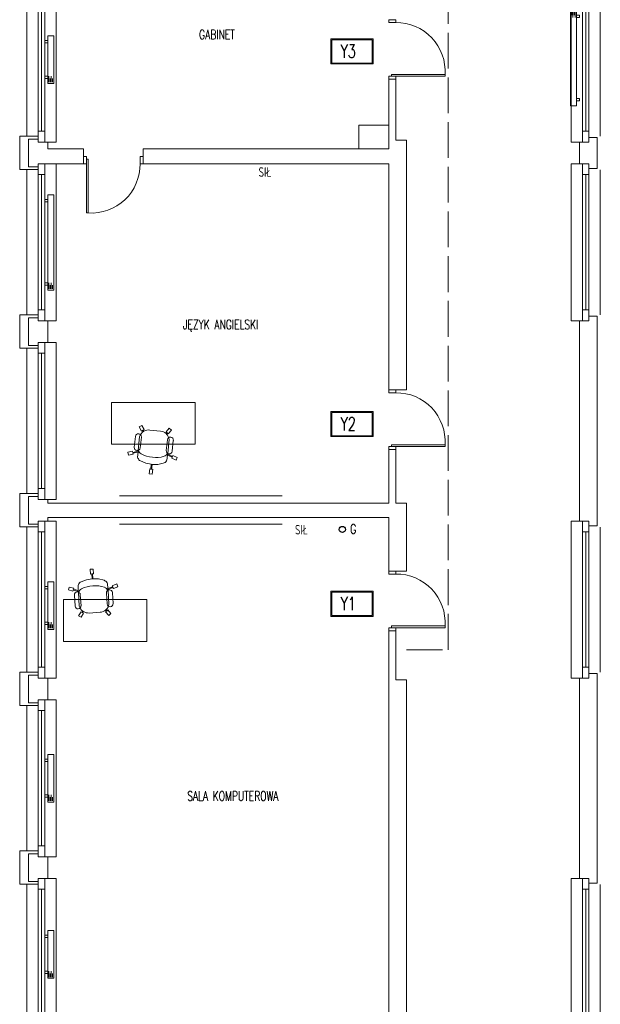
# Model space of a CAD drawing. Header units: millimetres. Extents: x -20020 to 55682, y 3351 to 17623.
# Tile 41 of 49: x 23316 to 24290, y 10370 to 12022. Entities that reach past the tile are written whole.
import ezdxf

# ---------------------------------------------------------------- set-up
doc = ezdxf.new("R2010")
doc.units = ezdxf.units.MM
doc.linetypes.add('ACAD_ISO02W100', pattern=[15, 12, -3])
doc.layers.get('0').update_dxf_attribs({"color": 252, "lineweight": 9})
for name, color, linetype, lineweight in [('0 - przerywana', 252, 'ACAD_ISO02W100', 9), ('0- stolarka', 252, 'Continuous', 9), ('0- widokowe', 252, 'Continuous', 9), ('000 STOLARKA', 252, 'Continuous', 9), ('000- DODATKI', 252, 'Continuous', 9), ('000- ŚCIANY', 252, 'Continuous', 9), ('000-NUMERY SALI', 252, 'Continuous', 9), ('Grzejniki CO na rzucie', 252, 'Continuous', 9), ('PIK_09_MEBLE', 252, 'Continuous', 9)]:
    doc.layers.add(name, color=color, linetype=linetype, lineweight=lineweight)
doc.styles.get("Standard").update_dxf_attribs({"font": 'romans.shx', "width": 0.7})

# ---------------------------------------------------------------- blocks, each defined once
blk = doc.blocks.new('d90')
at = {"layer": '0- stolarka'}
for points in [[(-270.5, 3071.8), (-270.5, 3161.8), (-267.5, 3161.8), (-267.5, 3071.8), (-270.5, 3071.8)], [(-275.5, 3079.3), (-270.5, 3079.3), (-270.5, 3067.3), (-275.5, 3067.3), (-275.5, 3079.3)], [(-180.5, 3079.3), (-175.5, 3079.3), (-175.5, 3067.3), (-180.5, 3067.3), (-180.5, 3079.3)]]:
    blk.add_lwpolyline(points, dxfattribs=at)
blk.add_lwpolyline([(-180.5, 3079.3, 0.437586), (-267.5, 3161.8, 1.233982)], format="xyb", dxfattribs=at)
blk = doc.blocks.new('OKNO 02')
at = {"layer": '0- stolarka'}
for points in [[(-795.8, 4074.8), (-532.4, 4074.8), (-532.4, 4085.8), (-795.8, 4085.8), (-795.8, 4074.8)], [(-777.7, 4074.8), (-777.7, 4085.8)], [(-550.6, 4080.3), (-777.7, 4080.3)], [(-550.6, 4074.8), (-550.6, 4085.8)]]:
    blk.add_lwpolyline(points, dxfattribs=at)
at = {"layer": '0- widokowe'}
for points in [[(-532.4, 4104.8), (-795.8, 4104.8)], [(-795.8, 4085.8), (-795.8, 4104.8)], [(-532.4, 4085.8), (-532.4, 4104.8)], [(-542.4, 4055.8), (-542.4, 4055.8), (-785.8, 4055.8), (-785.8, 4055.8)]]:
    blk.add_lwpolyline(points, dxfattribs=at)
blk = doc.blocks.new('INNY_P_ALH_LEFT_P_90_80_80_30_10')
for p, q in [((-380, -70), (-280, -70)), ((-380, -90), (-320, -90)), ((-380, -110), (-280, -110)), ((-380, -130), (-320, -130))]:
    blk.add_line(p, q)
for points in [[(-320, -50), (-320, 0), (-280, 0), (-280, -50)], [(280, -50), (280, 0), (320, 0), (320, -50)], [(-400, -150), (400, -150), (400, -50), (-400, -50), (-400, -150)]]:
    blk.add_lwpolyline(points)
blk = doc.blocks.new('Z$W@#14095')
at = {"layer": 'PIK_09_MEBLE', "linetype": 'Continuous'}
for p, q in [((20.7, 60.7), (24.8, 63.6)), ((25.3, 54.2), (20.7, 60.7)), ((24.8, 63.6), (29.4, 57.1)), ((26.9, 55.4), (25.3, 54.2)), ((26.9, 55.4), (27.8, 56.1)), ((31.8, 48.4), (26.9, 55.4)), ((29.4, 57.1), (27.9, 56.1)), ((27.9, 56.1), (33.2, 48.9)), ((34.4, 49.3), (56.9, 56.5)), ((54.1, 63), (36.6, 57.4)), ((39.7, 47.9), (57.2, 53.5)), ((54.1, 63), (54.1, 63)), ((56.9, 56.5), (59.4, 56.5)), ((59.4, 56.5), (62, 56.1)), ((62, 56.1), (64.4, 55.3)), ((64.4, 55.3), (66.7, 54.1)), ((66.6, 57.1), (71.3, 63.5)), ((68.1, 56), (66.6, 57.1)), ((66.7, 54.1), (68.1, 56)), ((69.1, 55.2), (67.8, 53.4)), ((67.8, 53.4), (69.7, 51.8)), ((68, 56), (69, 55.3)), ((70.6, 54.1), (69.1, 55.2)), ((69.7, 51.8), (71.3, 49.8)), ((75.3, 60.6), (70.6, 54.1)), ((71.3, 63.5), (75.3, 60.6)), ((71.3, 49.8), (72.6, 47.7)), ((19.9, 38.6), (20.2, 40.2)), ((19.9, 29.1), (19.9, 38.6)), ((20.2, 40.2), (20.8, 41.8)), ((20.8, 41.8), (21.6, 43.2)), ((21.6, 43.2), (22.6, 44.5)), ((22.6, 44.5), (23.8, 45.7)), ((23.8, 45.7), (31.8, 48.4)), ((31.8, 48.5), (33.2, 49)), ((33.2, 48.9), (34.4, 49.3)), ((39.7, 47.9), (39.7, 47.9)), ((72.6, 47.7), (73.6, 45.4)), ((73.6, 45.4), (79.2, 27.8)), ((6.1, 16.6), (13.8, 19.1)), ((7.7, 11.9), (6.1, 16.6)), ((13.8, 19.1), (14.3, 17.3)), ((14.3, 17.3), (22, 19.8)), ((14.7, 16.1), (14.3, 17.3)), ((22.4, 18.5), (14.7, 16.1)), ((22, 19.8), (19.9, 29.1)), ((22, 19.8), (22.4, 18.5)), ((26.2, 9.7), (22.4, 18.5)), ((78.8, 16.7), (77.6, 14.4)), ((81, 16), (78.8, 16.7)), ((79.2, 27.8), (79.8, 25.3)), ((79.8, 20.3), (79.2, 17.8)), ((79.2, 17.8), (81.4, 17.1)), ((79.8, 25.3), (80, 22.8)), ((80, 22.8), (79.8, 20.3)), ((80.8, 15.7), (81.3, 17.2)), ((81.4, 17.1), (81.9, 18.9)), ((81.9, 18.9), (89.6, 16.4)), ((15.3, 14.3), (7.7, 11.9)), ((14.7, 16.1), (15.3, 14.3)), ((31.7, 2), (26.2, 9.7)), ((32.9, 0.8), (31.7, 2)), ((34.3, -0.1), (32.9, 0.8)), ((47.1, 1), (39, -1.5)), ((47.1, 1), (48.5, 1.5)), ((47.2, -7.6), (47.1, 1)), ((48.5, 1.4), (48.4, -7.6)), ((49.7, 1.7), (48.5, 1.4)), ((72.2, 9), (49.7, 1.7)), ((70.6, 11.7), (53.1, 6.1)), ((56.2, -3.4), (73.7, 2.2)), ((70.6, 11.7), (70.6, 11.7)), ((74.3, 10.5), (72.2, 9)), ((76.1, 12.3), (74.3, 10.5)), ((77.6, 14.4), (76.1, 12.3)), ((80.4, 14.2), (81, 16)), ((88, 11.7), (80.4, 14.2)), ((89.6, 16.4), (88, 11.7)), ((35.8, -0.8), (34.3, -0.1)), ((37.4, -1.3), (35.8, -0.8)), ((39, -1.5), (37.4, -1.3)), ((45.3, -15.6), (45.2, -7.6)), ((45.2, -7.6), (47.2, -7.6)), ((50.3, -15.6), (45.3, -15.6)), ((47.1, -7.5), (48.3, -7.5)), ((48.4, -7.6), (50.2, -7.6)), ((50.2, -7.6), (50.3, -15.6)), ((56.2, -3.4), (56.2, -3.4))]:
    blk.add_line(p, q, dxfattribs=at)
for centre, radius, start, end in [((38.1, 52.6), 5, 107.8491, 287.8491), ((55.6, 58.3), 5, 287.8491, 107.8491), ((58.1, 40.5), 16.2, 53.6526, 58.1201), ((74.9, 37.7), 44, 173.9437, 199.7938), ((41.4, 41.3), 10.3, 130.9193, 174.1814), ((75.8, 34.9), 44, 195.9043, 221.7545), ((63.8, 22.9), 16.2, 337.578, 342.0456), ((50.7, 12.5), 10.3, 221.5167, 264.7788), ((54.6, 1.3), 5, 107.8491, 287.8491), ((72.1, 7), 5, 287.8491, 107.8491)]:
    blk.add_arc(centre, radius, start, end, dxfattribs=at)
blk = doc.blocks.new('GRZEJNIK DUŻY')
for p, q in [((-380, -70), (-280, -70)), ((-380, -90), (-320, -90)), ((-380, -110), (-280, -110)), ((-380, -130), (-320, -130))]:
    blk.add_line(p, q)
for points in [[(-320, -50), (-320, 0), (-280, 0), (-280, -50)], [(1080, -50), (1080, 0), (1120, 0), (1120, -50)], [(-400, -150), (1200, -150), (1200, -50), (-400, -50), (-400, -150)]]:
    blk.add_lwpolyline(points)

msp = doc.modelspace()

# ---------------------------------------------------------------- linework, layer by layer
at = {"layer": '0 - przerywana', "ltscale": 5}
msp.add_lwpolyline([(23965.43, 10965.01), (24035.43, 10965.01), (24035.43, 14308.41), (23965.43, 14308.41)], dxfattribs=at)
at = {"layer": '0- widokowe'}
for points in [[(23347.43, 11770.34), (23316.43, 11770.34), (23316.43, 11826.34), (23347.43, 11826.34)], [(23347.43, 11470.67), (23316.43, 11470.67), (23316.43, 11526.67), (23347.43, 11526.67)], [(23347.43, 11171.01), (23316.43, 11171.01), (23316.43, 11227.01), (23347.43, 11227.01)], [(23347.43, 10871.35), (23316.43, 10871.35), (23316.43, 10927.35), (23347.43, 10927.35)], [(23347.43, 10571.69), (23316.43, 10571.69), (23316.43, 10627.69), (23347.43, 10627.69)]]:
    msp.add_lwpolyline(points, dxfattribs=at)
at = {"layer": '000- DODATKI'}
for points in [[(23483.89, 11223.14), (23756.75, 11223.14)], [(23483.89, 11175.76), (23756.75, 11175.76)]]:
    msp.add_lwpolyline(points, dxfattribs=at)
at = {"layer": '000- ŚCIANY'}
for points in [[(23935.43, 11805.12), (23935.43, 11921.78)], [(23947.43, 11921.78), (23935.43, 11921.78)], [(23947.43, 11921.78), (23947.43, 11819.78), (23965.43, 11819.78)], [(23885.43, 11805.12), (23885.43, 11845.12), (23935.43, 11845.12)], [(23363.43, 11780.12), (23347.43, 11780.12), (23347.43, 11775.12), (23331.43, 11775.12), (23331.43, 11821.34), (23347.43, 11821.34), (23347.43, 11816.34), (23363.43, 11816.34)], [(23363.43, 11816.34), (23363.43, 11805.12)], [(23965.43, 11780.12), (23965.43, 11819.78)], [(24255.43, 11816.34), (24271.43, 11816.34), (24271.43, 11824.34), (24285.43, 11824.34)], [(24255.43, 11780.12), (24255.43, 11816.34)], [(24285.43, 11824.34), (24285.43, 11772.12)], [(23363.43, 11805.12), (23423.43, 11805.12)], [(23423.43, 11780.12), (23423.43, 11805.12)], [(23523.43, 11805.12), (23935.43, 11805.12)], [(23523.43, 11780.12), (23523.43, 11805.12)], [(23363.43, 11780.12), (23423.43, 11780.12)], [(23523.43, 11780.12), (23935.43, 11780.12)], [(23935.43, 11400.91), (23935.43, 11780.12)], [(23965.43, 11400.91), (23965.43, 11780.12)], [(24255.43, 11780.12), (24271.43, 11780.12), (24271.43, 11772.12), (24285.43, 11772.12)], [(23363.43, 11516.68), (23363.43, 11480.46), (23347.43, 11480.46), (23347.43, 11475.46), (23331.43, 11475.46), (23331.43, 11521.68), (23347.43, 11521.68), (23347.43, 11516.68), (23363.43, 11516.68)], [(24255.43, 11516.68), (24271.43, 11516.68), (24271.43, 11524.68), (24285.43, 11524.68)], [(24255.43, 11516.68), (24255.43, 11217.01)], [(24285.43, 11225.01), (24285.43, 11524.68)], [(23935.43, 11400.91), (23965.43, 11400.91)], [(23947.43, 11210.91), (23947.43, 11300.91), (23935.43, 11300.91)], [(23935.43, 11210.91), (23935.43, 11300.91)], [(23363.43, 11186.91), (23363.43, 11180.8), (23347.43, 11180.8), (23347.43, 11175.8), (23331.43, 11175.8), (23331.43, 11222.01), (23347.43, 11222.01), (23347.43, 11217.01), (23363.43, 11217.01)], [(23363.43, 11217.01), (23363.43, 11210.91)], [(24255.43, 11180.8), (24255.43, 11217.01)], [(24285.43, 11225.01), (24285.43, 11172.8)], [(23363.43, 11210.91), (23935.43, 11210.91)], [(23947.43, 11210.91), (23965.43, 11210.91)], [(23965.43, 11155.01), (23965.43, 11210.91)], [(23363.43, 11186.91), (23935.43, 11186.91)], [(23935.43, 11096.91), (23935.43, 11186.91)], [(23935.43, 11186.91), (23935.43, 11096.91), (23965.43, 11096.91)], [(24255.43, 11180.8), (24271.43, 11180.8), (24271.43, 11172.8), (24285.43, 11172.8)], [(23965.43, 11096.91), (23965.43, 11155.01)], [(23935.43, 10281.81), (23935.43, 10996.91)], [(23935.43, 10996.91), (23947.43, 10996.91)], [(23935.43, 10996.91), (23947.43, 10996.91), (23947.43, 10914.24)], [(23363.43, 10917.35), (23363.43, 10881.13), (23347.43, 10881.13), (23347.43, 10876.13), (23331.43, 10876.13), (23331.43, 10922.35), (23347.43, 10922.35), (23347.43, 10917.35), (23363.43, 10917.35)], [(24255.43, 10917.35), (24271.43, 10917.35), (24271.43, 10925.35), (24285.43, 10925.35)], [(24255.43, 10617.69), (24255.43, 10917.35)], [(24285.43, 10925.35), (24285.43, 10609.69)], [(23935.43, 10899.24), (23935.43, 10914.24)], [(23935.43, 10884.24), (23935.43, 10914.24)], [(23947.43, 10914.24), (23965.43, 10914.24), (23965.43, 10884.24)], [(23965.43, 10281.81), (23965.43, 10914.24)], [(23363.43, 10617.69), (23363.43, 10581.47), (23347.43, 10581.47), (23347.43, 10576.47), (23331.43, 10576.47), (23331.43, 10622.69), (23347.43, 10622.69), (23347.43, 10617.69), (23363.43, 10617.69)], [(24285.43, 10625.69), (24285.43, 10573.47)], [(24255.43, 10581.47), (24255.43, 10617.69)], [(24255.43, 10581.47), (24271.43, 10581.47), (24271.43, 10573.47), (24285.43, 10573.47)]]:
    msp.add_lwpolyline(points, dxfattribs=at)
at = {"layer": '000-NUMERY SALI'}
for points in [[(23838.58, 11989.77), (23909.48, 11989.77), (23909.48, 11947.57), (23838.58, 11947.57)], [(23840.08, 11988.27), (23907.98, 11988.27), (23907.98, 11949.07), (23840.08, 11949.07)], [(23838.58, 11364.65), (23909.48, 11364.65), (23909.48, 11322.45), (23838.58, 11322.45)], [(23840.08, 11363.16), (23907.98, 11363.16), (23907.98, 11323.95), (23840.08, 11323.95)], [(23838.58, 11063.08), (23909.48, 11063.08), (23909.48, 11020.88), (23838.58, 11020.88)], [(23840.08, 11061.58), (23907.98, 11061.58), (23907.98, 11022.38), (23840.08, 11022.38)]]:
    msp.add_lwpolyline(points, close=True, dxfattribs=at)
at = {"layer": 'Defpoints'}
msp.add_circle((23857.68, 11166.7), 5.18, dxfattribs=at)
at = {"layer": 'PIK_09_MEBLE'}
for points in [[(23610.72, 11379.6), (23470.72, 11379.6), (23470.72, 11309.6), (23610.72, 11309.6), (23610.72, 11379.6)], [(23389.68, 10979.07), (23529.68, 10979.07), (23529.68, 11049.07), (23389.68, 11049.07), (23389.68, 10979.07)]]:
    msp.add_lwpolyline(points, dxfattribs=at)

# ---------------------------------------------------------------- block references
at = {"xscale": 0.1, "yscale": 0.1, "zscale": 0.1}
for p, rotation in [((24255.43, 11997.43), 270), ((23358.43, 11608.24), 90)]:
    msp.add_blockref('GRZEJNIK DUŻY', p, dxfattribs=dict(at, rotation=rotation))
at = {"layer": '000 STOLARKA', "rotation": 270}
for p in [(19272.62, 11283.95), (19272.62, 10984.29), (19272.62, 10684.62), (19272.62, 10384.96), (19272.62, 10085.3), (19272.62, 9785.64)]:
    msp.add_blockref('OKNO 02', p, dxfattribs=at)
at = {"layer": '000 STOLARKA', "xscale": -1}
for name, p, rotation in [('OKNO 02', (28346.24, 11283.95), 90), ('d90', (20868.1, 12197.31), 270), ('d90', (23698.95, 14859.46), 180), ('OKNO 02', (28346.24, 10984.29), 90), ('d90', (20868.1, 11576.43), 270), ('OKNO 02', (28346.24, 10384.96), 90), ('d90', (20868.1, 11272.43), 270), ('OKNO 02', (28346.24, 9785.64), 90)]:
    msp.add_blockref(name, p, dxfattribs=dict(at, rotation=rotation))
at = {"layer": 'Grzejniki CO na rzucie', "xscale": 0.1, "yscale": 0.1, "zscale": 0.1, "rotation": 90}
for p in [(23358.43, 11954.91), (23358.43, 11039.14), (23358.43, 10749.45), (23358.43, 10454.04)]:
    msp.add_blockref('INNY_P_ALH_LEFT_P_90_80_80_30_10', p, dxfattribs=at)
at = {"layer": 'PIK_09_MEBLE', "xscale": -1}
for p, rotation in [((23523.7, 11250.25), 281.9491987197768), ((23448.13, 11111.69), 111.5158847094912)]:
    msp.add_blockref('Z$W@#14095', p, dxfattribs=dict(at, rotation=rotation))

# ---------------------------------------------------------------- texts
at = {"layer": '000- DODATKI', "char_height": 16, "attachment_point": 1}
for s, width, insert in [('\\pxqc;GABINET', 178.5448, (23558.1, 12004.9)), ('JĘZYK ANGIELSKI', 257.1537, (23590.26, 11518.46)), ('SALA KOMPUTEROWA', 257.1537, (23597.52, 10727.66))]:
    msp.add_mtext_dynamic_manual_height_columns(s, width=width, gutter_width=12.5, heights=[0], dxfattribs=dict(at, insert=insert))
at = {"layer": '000-NUMERY SALI', "char_height": 22.5, "attachment_point": 1}
for s, width, insert in [('Y3', 85.0509, (23854.67, 11980.32)), ('Y2', 85.0509, (23854.67, 11355.21)), ('Y1', 52.2186, (23854.67, 11053.64))]:
    msp.add_mtext_dynamic_manual_height_columns(s, width=width, gutter_width=12.5, heights=[0], dxfattribs=dict(at, insert=insert))
at = {"layer": 'Defpoints', "char_height": 16, "attachment_point": 1}
for s, insert in [('SIŁ', (23717.19, 11774.26)), ('SIŁ', (23778.25, 11174.34)), ('G', (23870.84, 11175.48))]:
    msp.add_mtext_dynamic_manual_height_columns(s, width=48.5104, gutter_width=12.5, heights=[0], dxfattribs=dict(at, insert=insert))

doc.saveas('drawing.dxf')
